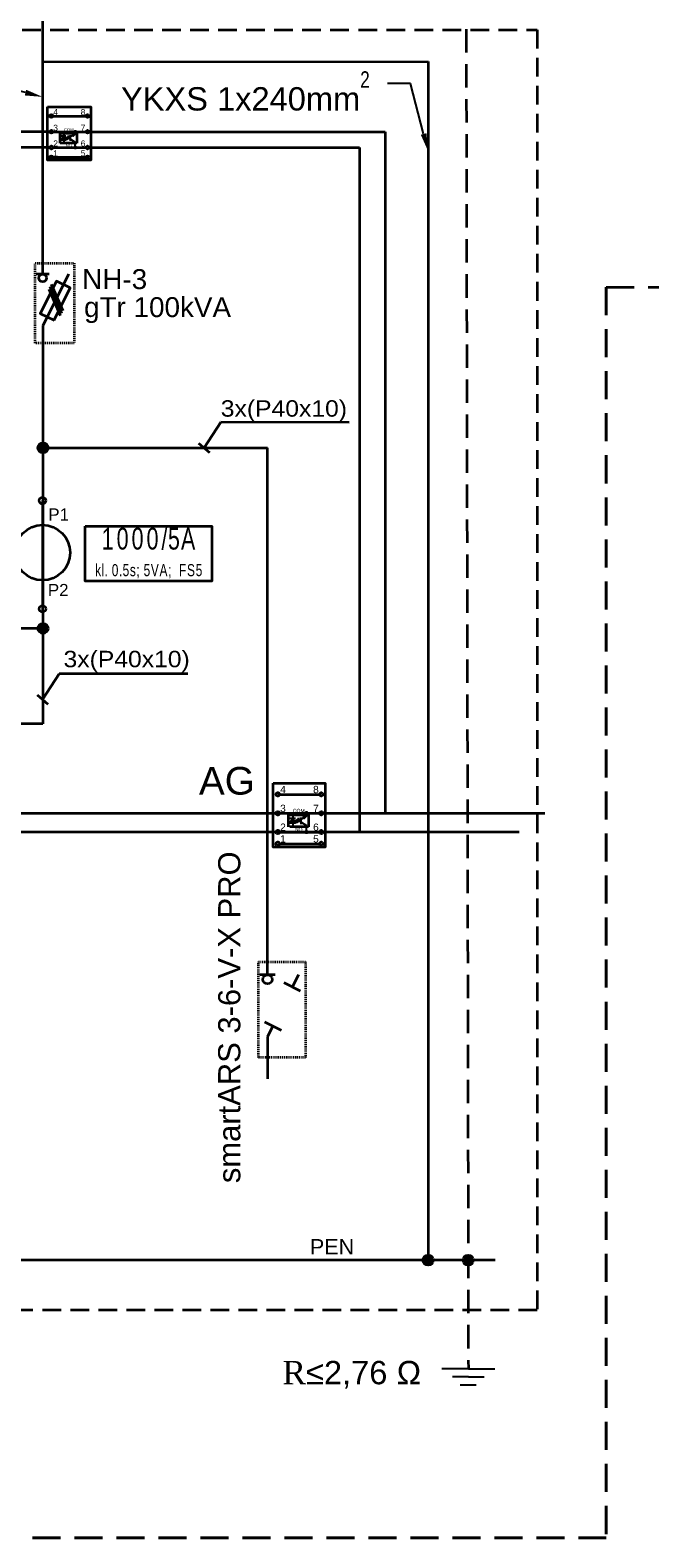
# Model space of a CAD drawing. Header units: millimetres. Extents: x -2674 to -2150, y -551 to 8.
# Tile 7 of 9: x -2360 to -2294, y -246 to -85. Entities that reach past the tile are written whole.
import ezdxf
from ezdxf import colors
from ezdxf.entities.mleader import LeaderData, LeaderLine
from ezdxf.enums import TextEntityAlignment as Align
from ezdxf.math import Vec2, Vec3

# ---------------------------------------------------------------- set-up
doc = ezdxf.new("R2010")
doc.units = ezdxf.units.MM
for name, pattern in [('_DROBNA', [12, 4, -8]), ('DASHED', [0.75, 0.5, -0.25]), ('DASHED2', [0.375, 0.25, -0.125]), ('DASHEDX2', [1.5, 1, -0.5]), ('HIDDEN', [0.375, 0.25, -0.125]), ('Symbol_S', [0])]:
    doc.linetypes.add(name, pattern=pattern)
doc.layers.add('01 kabel nn', color=7, linetype='DASHEDX2', lineweight=35, true_color=0x007299)
doc.layers.add('02 urządzenia nn', color=7, linetype='Continuous', lineweight=35, true_color=0x007299)
doc.layers.add('e_opis linia SN', color=7, linetype='Continuous')
doc.layers.add('Opisy', color=10, linetype='Continuous')
doc.styles.add('100', font='Arial', dxfattribs={"height": 1})
doc.styles.add('62', font='Arial', dxfattribs={"height": 1})
doc.styles.add('998', font='ROMANC.SHX', dxfattribs={"width": 0.707, "bigfont": 'HZTXT.SHX'})
doc.styles.add('Arial CE', font='ARIAL.TTF')
doc.styles.get("Standard").update_dxf_attribs({"font": 'arial.ttf'})

msp = doc.modelspace()

# ---------------------------------------------------------------- hatches: boundary and pattern name
at = {"layer": '02 urządzenia nn'}
h = msp.add_hatch(color=256, dxfattribs=at)
edge = h.paths.add_edge_path()
edge.add_arc((-2355.45, -95.53), 0.0809, 0, 360)
h = msp.add_hatch(color=256, dxfattribs=at)
edge = h.paths.add_edge_path()
edge.add_arc((-2355.45, -97.21), 0.0809, 0, 360)
at = {"layer": '02 urządzenia nn', "linetype": 'Continuous'}
for points in [[(-2358.37, -129.37, 1), (-2359.44, -129.37, 1)], [(-2358.37, -148.7, 1), (-2359.44, -148.7, 1)], [(-2317.12, -216.35, 1), (-2318.21, -216.35, 1)], [(-2312.82, -216.35, 1), (-2313.91, -216.35, 1)]]:
    msp.add_hatch(color=256, dxfattribs=at).paths.add_polyline_path(points)
at = {"layer": '02 urządzenia nn'}
h = msp.add_hatch(color=256, dxfattribs=at)
edge = h.paths.add_edge_path()
edge.add_arc((-2330.68, -168.49), 0.097, 0, 360)
h = msp.add_hatch(color=256, dxfattribs=at)
edge = h.paths.add_edge_path()
edge.add_arc((-2330.68, -170.51), 0.097, 0, 360)

# ---------------------------------------------------------------- linework, layer by layer
at = {"layer": '01 kabel nn', "ltscale": 3}
msp.add_line((-2298.6, -112.17), (-2230.55, -112.17), dxfattribs=at)
at = {"layer": '01 kabel nn', "lineweight": 40, "ltscale": 3}
msp.add_line((-2445.54, -246.07), (-2298.6, -246.08), dxfattribs=at)
at = {"layer": '01 kabel nn', "lineweight": 40, "ltscale": 3, "elevation": 0}
msp.add_lwpolyline([(-2298.6, -112.17), (-2298.6, -246.08)], dxfattribs=at)
at = {"layer": '02 urządzenia nn', "color": 1, "linetype": 'HIDDEN', "lineweight": 35, "ltscale": 10}
msp.add_line((-2313.63, -50.79), (-2313.35, -227.99), dxfattribs=at)
at = {"layer": '02 urządzenia nn'}
for p, q in [((-2358.93, -98.55), (-2358.93, -71.84)), ((-2358.93, -88.02), (-2317.66, -87.99, 1837562.45)), ((-2317.66, -87.99, 1837580.98), (-2317.66, -216.35)), ((-2357.85, -93.84, -5222792.99), (-2354.29, -93.84, -5222792.99)), ((-2358.18, -95.53, -5222792.99), (-2372.67, -95.53, -5222792.99)), ((-2357.85, -95.53, -5222792.99), (-2354.29, -95.53, -5222792.99)), ((-2353.96, -95.53, -5222792.99), (-2322.26, -95.53, -5222792.99)), ((-2322.26, -95.53, -5222792.99), (-2322.26, -168.49, -6267351.59)), ((-2358.18, -97.21, -5222792.99), (-2370.61, -97.21, -5222792.99)), ((-2357.85, -97.21, -5222792.99), (-2354.29, -97.21, -5222792.99)), ((-2357.85, -98.25, -5222792.99), (-2354.29, -98.25, -5222792.99)), ((-2353.96, -97.21, -5222792.99), (-2325.01, -97.21, -5222792.99)), ((-2325.01, -97.21, -5222792.99), (-2325.01, -170.51, -6267351.59)), ((-2358.93, -110.76), (-2358.93, -98.55)), ((-2358.24, -110.76), (-2359.62, -110.76)), ((-2356.16, -110.76), (-2358.93, -116.29)), ((-2358.29, -112.38), (-2357.06, -115.21)), ((-2358.16, -112.11), (-2356.93, -114.95)), ((-2358.02, -111.83), (-2356.78, -114.66)), ((-2358.93, -116.29), (-2358.93, -146.22)), ((-2358.93, -116.29), (-2358.93, -120.06)), ((-2341.65, -129.38), (-2339.86, -126.63)), ((-2326.1, -126.64), (-2339.86, -126.63)), ((-2342.23, -128.88), (-2341.07, -129.87)), ((-2358.93, -129.37), (-2334.85, -129.37)), ((-2334.85, -164.08), (-2334.85, -129.37)), ((-2358.95, -135.02), (-2358.93, -158.91)), ((-2358.9, -148.7), (-2382.02, -148.7)), ((-2358.95, -156.32), (-2357.16, -153.57)), ((-2343.4, -153.57), (-2357.16, -153.57)), ((-2359.53, -155.81), (-2358.37, -156.81)), ((-2445.54, -158.89), (-2358.93, -158.89)), ((-2334.85, -185.78), (-2334.85, -158.91)), ((-2333.56, -166.47, -6267351.59), (-2329.29, -166.47, -6267351.59)), ((-2384.24, -168.47, -11382294.08), (-2305.16, -168.47, -11382294.08)), ((-2333.56, -168.49, -6267351.59), (-2329.29, -168.49, -6267351.59)), ((-2384.24, -170.49, -11382294.08), (-2307.9, -170.49, -11382294.08)), ((-2333.56, -170.51, -6267351.59), (-2329.29, -170.51, -6267351.59)), ((-2334.85, -176.97), (-2334.85, -171.76)), ((-2333.56, -171.76, -6267351.59), (-2329.29, -171.76, -6267351.59)), ((-2334.02, -185.78), (-2335.68, -185.78)), ((-2331.31, -187.56), (-2333.09, -186.67)), ((-2331.54, -185.78), (-2332.2, -187.12)), ((-2335.17, -190.83), (-2333.39, -191.72)), ((-2334.28, -191.27), (-2334.85, -192.42)), ((-2334.85, -192.42), (-2334.85, -196.93)), ((-2322.75, -216.35), (-2476.03, -216.35)), ((-2310.46, -216.35), (-2458.49, -216.35))]:
    msp.add_line(p, q, dxfattribs=at)
at = {"layer": '02 urządzenia nn', "linetype": 'Symbol_S', "lineweight": 25}
for p, q in [((-2356.92, -95.96, -5222792.99), (-2356.44, -95.96, -5222792.99)), ((-2356.68, -95.75, -5222792.99), (-2356.68, -95.96, -5222792.99)), ((-2356.68, -96.39, -5222792.99), (-2356.68, -95.96, -5222792.99)), ((-2356.68, -96.39, -5222792.99), (-2356.68, -96.68, -5222792.99)), ((-2356.23, -96.09, -5222792.99), (-2356.47, -96.22, -5222792.99)), ((-2356.14, -96.25, -5222792.99), (-2356.38, -96.38, -5222792.99)), ((-2356.07, -96, -5222792.99), (-2356.26, -96.04, -5222792.99)), ((-2356.26, -96.04, -5222792.99), (-2356.2, -96.14, -5222792.99)), ((-2356.2, -96.14, -5222792.99), (-2356.07, -96, -5222792.99)), ((-2355.98, -96.15, -5222792.99), (-2356.17, -96.19, -5222792.99)), ((-2356.17, -96.19, -5222792.99), (-2356.11, -96.3, -5222792.99)), ((-2356.11, -96.3, -5222792.99), (-2355.98, -96.15, -5222792.99)), ((-2355.94, -96.51, -5222792.99), (-2355.94, -95.9, -5222792.99)), ((-2355.94, -96.05, -5222792.99), (-2355.69, -95.9, -5222792.99)), ((-2355.45, -95.78, -5222792.99), (-2355.45, -95.53, -5222792.99)), ((-2355.45, -97.21, -5222792.99), (-2355.45, -96.63, -5222792.99)), ((-2332.45, -169.01, -6267351.59), (-2331.87, -169.01, -6267351.59)), ((-2332.16, -168.75, -6267351.59), (-2332.16, -169.01, -6267351.59)), ((-2332.16, -169.52, -6267351.59), (-2332.16, -169.01, -6267351.59)), ((-2331.62, -169.16, -6267351.59), (-2331.9, -169.33, -6267351.59)), ((-2331.51, -169.35, -6267351.59), (-2331.79, -169.51, -6267351.59)), ((-2331.43, -169.05, -6267351.59), (-2331.65, -169.1, -6267351.59)), ((-2331.65, -169.1, -6267351.59), (-2331.58, -169.23, -6267351.59)), ((-2331.58, -169.23, -6267351.59), (-2331.43, -169.05, -6267351.59)), ((-2331.32, -169.24, -6267351.59), (-2331.54, -169.29, -6267351.59)), ((-2331.54, -169.29, -6267351.59), (-2331.47, -169.41, -6267351.59)), ((-2331.47, -169.41, -6267351.59), (-2331.32, -169.24, -6267351.59)), ((-2331.27, -169.66, -6267351.59), (-2331.27, -168.94, -6267351.59)), ((-2331.27, -169.12, -6267351.59), (-2330.98, -168.94, -6267351.59)), ((-2330.68, -168.79, -6267351.59), (-2330.68, -168.49, -6267351.59)), ((-2332.16, -169.52, -6267351.59), (-2332.16, -169.88, -6267351.59)), ((-2330.68, -170.51, -6267351.59), (-2330.68, -169.81, -6267351.59))]:
    msp.add_line(p, q, dxfattribs=at)
at = {"layer": '02 urządzenia nn', "linetype": 'DASHED', "ltscale": 4}
msp.add_lwpolyline([(-2478.13, -84.61), (-2305.97, -84.61), (-2305.97, -221.69), (-2478.13, -221.69)], close=True, dxfattribs=at)
at = {"layer": '02 urządzenia nn'}
for points in [[(-2358.43, -92.86), (-2353.77, -92.86), (-2353.77, -98.55), (-2358.43, -98.55)], [(-2334.26, -165.29), (-2328.67, -165.29), (-2328.67, -172.11), (-2334.26, -172.11)]]:
    msp.add_lwpolyline(points, close=True, dxfattribs=at)
at = {"layer": '02 urządzenia nn', "linetype": '_DROBNA', "ltscale": 0.5}
for points, elevation in [([(-2357.06, -95.66), (-2355.27, -95.66), (-2355.27, -96.75), (-2357.06, -96.75)], 168217.87), ([(-2332.61, -168.65), (-2330.46, -168.65), (-2330.46, -169.96), (-2332.61, -169.96)], 201861.44)]:
    msp.add_lwpolyline(points, close=True, dxfattribs=dict(at, elevation=elevation))
at = {"layer": '02 urządzenia nn', "linetype": 'Symbol_S', "lineweight": 25}
for points, elevation in [([(-2356.92, -96.39), (-2356.44, -96.39), (-2356.68, -95.96), (-2356.92, -96.39)], -5222792.99), ([(-2355.94, -96.32), (-2355.94, -96.32), (-2355.45, -96.63)], -5222792.99), ([(-2355.45, -95.78), (-2355.66, -95.99), (-2355.72, -95.84), (-2355.45, -95.78)], -5222792.99), ([(-2332.45, -169.52), (-2331.87, -169.52), (-2332.16, -169.01), (-2332.45, -169.52)], -6267351.59), ([(-2331.27, -169.45), (-2331.27, -169.45), (-2330.68, -169.81)], -6267351.59), ([(-2330.68, -168.79), (-2330.94, -169.05), (-2331.01, -168.86), (-2330.68, -168.79)], -6267351.59)]:
    msp.add_lwpolyline(points, dxfattribs=dict(at, elevation=elevation))
at = {"layer": '02 urządzenia nn', "linetype": 'DASHED2', "ltscale": 0.1}
for points in [[(-2359.73, -109.6), (-2355.55, -109.6), (-2355.55, -118.15), (-2359.73, -118.15)], [(-2335.82, -184.39), (-2330.8, -184.39), (-2330.8, -194.64), (-2335.82, -194.64)]]:
    msp.add_lwpolyline(points, close=True, dxfattribs=at)
at = {"layer": '02 urządzenia nn'}
msp.add_lwpolyline([(-2357.71, -115.71), (-2355.98, -112.25), (-2357.46, -111.51), (-2359.19, -114.97), (-2357.71, -115.71)], dxfattribs=at)
at = {"layer": '02 urządzenia nn', "linetype": 'Continuous', "elevation": 1575.77}
msp.add_lwpolyline([(-2354.37, -137.76), (-2340.81, -137.76), (-2340.81, -143.63), (-2354.37, -143.63)], close=True, dxfattribs=at)
at = {"layer": '02 urządzenia nn'}
for centre, radius in [((-2358.01, -93.84, -5222792.99), 0.162), ((-2354.13, -93.84, -5222792.99), 0.162), ((-2358.01, -95.53, -5222792.99), 0.162), ((-2355.45, -95.53, -5222792.99), 0.0809), ((-2354.13, -95.53, -5222792.99), 0.162), ((-2358.01, -97.21, -5222792.99), 0.162), ((-2358.01, -98.25, -5222792.99), 0.162), ((-2355.45, -97.21, -5222792.99), 0.0809), ((-2354.13, -97.21, -5222792.99), 0.162), ((-2354.13, -98.25, -5222792.99), 0.162), ((-2358.93, -111.18), 0.415), ((-2358.95, -135.02), 0.359), ((-2358.95, -146.6), 0.359), ((-2333.76, -166.47, -6267351.59), 0.194), ((-2329.09, -166.47, -6267351.59), 0.194), ((-2333.76, -168.49, -6267351.59), 0.194), ((-2330.68, -168.49, -6267351.59), 0.097), ((-2329.09, -168.49, -6267351.59), 0.194), ((-2333.76, -170.51, -6267351.59), 0.194), ((-2330.68, -170.51, -6267351.59), 0.097), ((-2329.09, -170.51, -6267351.59), 0.194), ((-2333.76, -171.76, -6267351.59), 0.194), ((-2329.09, -171.76, -6267351.59), 0.194), ((-2334.85, -186.28), 0.498)]:
    msp.add_circle(centre, radius, dxfattribs=at)
at = {"layer": '02 urządzenia nn', "linetype": 'Continuous'}
for centre, radius in [((-2358.9, -129.37), 0.537), ((-2358.95, -140.59, 178994937.71), 2.96), ((-2358.9, -148.7), 0.537), ((-2317.66, -216.35), 0.546), ((-2313.37, -216.35), 0.546)]:
    msp.add_circle(centre, radius, dxfattribs=at)
at = {"layer": 'Opisy', "color": 1, "lineweight": -3, "ltscale": 0.5}
for p, q in [((-2313.35, -227.99), (-2316.2, -227.99)), ((-2313.35, -228.85), (-2315.06, -228.85)), ((-2313.35, -227.99), (-2310.5, -227.99)), ((-2313.35, -228.85), (-2311.64, -228.85)), ((-2314.21, -229.7), (-2313.35, -229.7)), ((-2313.35, -229.7), (-2312.5, -229.7))]:
    msp.add_line(p, q, dxfattribs=at)

# ---------------------------------------------------------------- texts
at = {"layer": '02 urządzenia nn'}
for s, height, p in [('4', 0.647, (-2357.8, -93.74, -5222792.99)), ('3', 0.647, (-2357.8, -95.42, -5222792.99)), ('2', 0.647, (-2357.8, -97.1, -5222792.99)), ('1', 0.647, (-2357.8, -98.15, -5222792.99)), ('4', 0.776, (-2333.5, -166.34, -6267351.59)), ('3', 0.776, (-2333.5, -168.36, -6267351.59)), ('2', 0.776, (-2333.5, -170.37, -6267351.59)), ('1', 0.776, (-2333.5, -171.63, -6267351.59))]:
    msp.add_text(s, height=height, dxfattribs=at).set_placement(p)
for s, height, p in [('8', 0.647, (-2354.36, -93.74, -5222792.99)), ('7', 0.647, (-2354.36, -95.42, -5222792.99)), ('6', 0.647, (-2354.36, -97.1, -5222792.99)), ('5', 0.647, (-2354.36, -98.15, -5222792.99)), ('8', 0.776, (-2329.37, -166.34, -6267351.59)), ('7', 0.776, (-2329.37, -168.36, -6267351.59)), ('5', 0.776, (-2329.37, -171.63, -6267351.59)), ('6', 0.776, (-2329.37, -170.37, -6267351.59))]:
    msp.add_text(s, height=height, dxfattribs=at).set_placement(p, align=Align.RIGHT)
for s, height, p in [('COM', 0.323, (-2356.14, -95.47, -5222792.99)), ('NO', 0.323, (-2356.14, -97.15, -5222792.99)), ('COM', 0.388, (-2331.51, -168.41, -6267351.59)), ('NO', 0.388, (-2331.51, -170.43, -6267351.59))]:
    msp.add_text(s, height=height, dxfattribs=at).set_placement(p, align=Align.CENTER)
for s, height, style, p in [('NH-3', 2.134, 'Arial CE', (-2354.7, -112.37)), ('gTr 100kVA', 2.134, 'Arial CE', (-2354.5, -115.37)), ('AG', 2.964, '100', (-2342.2, -166.5, 656.57)), ('PEN', 1.647, '100', (-2330.31, -215.74))]:
    msp.add_text(s, height=height, dxfattribs=dict(at, style=style)).set_placement(p)
at = {"layer": '02 urządzenia nn', "style": '62', "width": 1.077063}
for p in [(-2339.86, -126.03), (-2356.7, -152.86)]:
    msp.add_text('3x(P40x10)', height=1.757, dxfattribs=at).set_placement(p)
at = {"layer": '02 urządzenia nn', "linetype": 'Continuous'}
for s, p in [('P1', (-2358.33, -137.15, 178980110.18)), ('P2', (-2358.38, -145.24, 178982237.69))]:
    msp.add_text(s, height=1.296, dxfattribs=at).set_placement(p)
at = {"layer": '02 urządzenia nn', "style": '100'}
msp.add_text('smartARS 3-6-V-X PRO', height=2.3711, rotation=90, dxfattribs=at).set_placement((-2337.77, -208.1, 656.57))
at = {"layer": '02 urządzenia nn', "linetype": 'Continuous', "insert": (-2347.93, -140.64), "char_height": 1.296, "width": 13.9991, "attachment_point": 5, "style": '998'}
msp.add_mtext('{\\T1.25;\\fArial|b0|i0|c0|p0;\\H1.8x; 1000\\T1.1;\\W0.7;/5A\\P\\H0.555556x;  kl. 0.5s; 5VA;  FS5}', dxfattribs=at)
at = {"layer": 'e_opis linia SN', "color": 1, "lineweight": 9, "insert": (-2325.81, -228.62), "char_height": 2.5, "width": 16.7517, "attachment_point": 5}
msp.add_mtext('{\\fTimes New Roman|b0|i0|c238|p18;R}≤2,76 Ω', dxfattribs=at)

# ---------------------------------------------------------------- leaders
at = {"layer": '02 urządzenia nn'}
ml = msp.add_multileader_mtext('Standard', dxfattribs=at)
ml.set_content(' 3xYKXS 1x240mm{\\W0.75;\\A1;\\C256;{\\H0.7x;\\S2^ ;}}')
ml.set_leader_properties()
ml.build(insert=Vec2(0, 0))
ml.multileader.update_dxf_attribs({"dogleg_length": 1.11, "arrow_head_size": 1.9})
ctx = ml.context
ctx.base_point, ctx.char_height, ctx.arrow_head_size, ctx.landing_gap_size, ctx.plane_origin = Vec3(-2405.11, -89.25), 2.5, 1.9, 1.9, Vec3(-2445.58, -88.52)
ctx.text_align_type = 2
notes = []
notes.append((ctx, [(0, (1, 1, 0), (-2369.18, -89.25), (-1, 0), 1.11, [(0, [(-2358.93, -91.79)], 0, [])])]))
ctx.mtext.insert, ctx.mtext.alignment, ctx.mtext.flow_direction = Vec3(-2372.19, -87.96), 3, 5
ml = msp.add_multileader_mtext('Standard', dxfattribs=at)
ml.set_content('YKXS 1x240mm{\\W0.75;\\A1;\\C256;{\\H0.7x;\\S2^ ;}}')
ml.set_leader_properties()
ml.build(insert=Vec2(0, 0))
ml.multileader.update_dxf_attribs({"dogleg_length": 2.47, "arrow_head_size": 1.9})
ctx = ml.context
ctx.base_point, ctx.char_height, ctx.arrow_head_size, ctx.landing_gap_size, ctx.plane_origin = Vec3(-2352.17, -90.35, 1837580.98), 2.5, 1.9, 1.9, Vec3(-2400.32, -95.84, 1837580.98)
ctx.text_align_type = 2
notes.append((ctx, [(0, (1, 1, 0), (-2319.54, -90.35, 1837580.98), (-1, 0), 2.47, [(0, [(-2317.66, -97.6, 1837580.98)], 0, [])])]))
ctx.mtext.insert, ctx.mtext.alignment, ctx.mtext.flow_direction = Vec3(-2323.91, -89.05, 1837580.98), 3, 5
for ctx, leaders in notes:
    for number, flags, end, landing, length, lines in leaders:
        leader = LeaderData()
        leader.index, (leader.has_last_leader_line, leader.has_dogleg_vector, leader.attachment_direction) = number, flags
        leader.last_leader_point, leader.dogleg_vector, leader.dogleg_length = Vec3(end), Vec3(landing), length
        for number, points, colour, breaks in lines:
            line = LeaderLine()
            line.index, line.vertices, line.color, line.breaks = number, Vec3.list(points), colors.encode_raw_color(colour), breaks
            leader.lines.append(line)
        ctx.leaders.append(leader)

doc.saveas('drawing.dxf')
